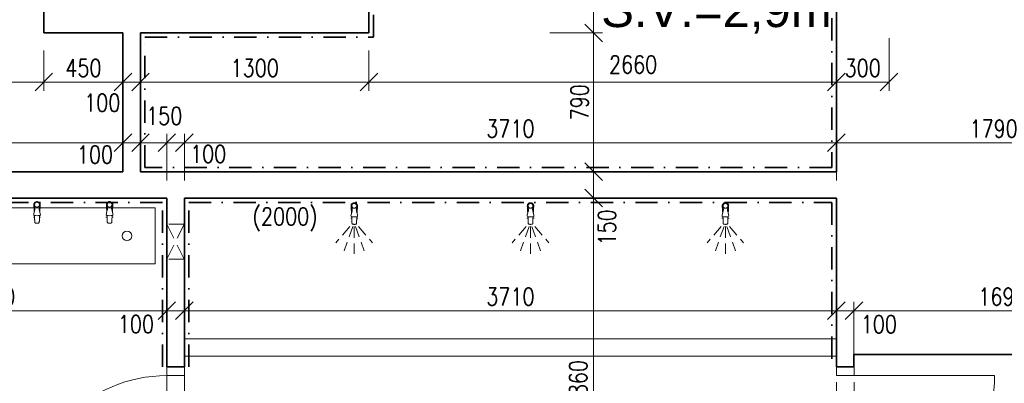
# Model space of a CAD drawing. Header units: millimetres. Extents: x -485339 to 350584, y -1189934 to 0.
# Tile 145 of 178: x 77108 to 82711, y -1095829 to -1093760. Entities that reach past the tile are written whole.
import ezdxf

# ---------------------------------------------------------------- set-up
doc = ezdxf.new("R2010")
doc.units = ezdxf.units.MM
doc.header["$LTSCALE"] = 10
for name, pattern in [('DASHDOT', [25.4, 12.7, -6.35, 0, -6.35]), ('DASHED', [19.05, 12.7, -6.35]), ('DĚLICÍ2', [15.875, 6.35, -3.175, 0, -3.175, 0, -3.175]), ('ČÁRKOVANÁ', [19.05, 12.7, -6.35])]:
    doc.linetypes.add(name, pattern=pattern)
doc.layers.get('Defpoints').update_dxf_attribs({"color": 201})
for name, color, linetype, lineweight in [('1VZT', 150, 'DASHED', 18), ('N_dveře', 10, 'Continuous', 18), ('N_ker.dlažba', 10, 'DASHDOT', 35), ('N_popis', 10, 'Continuous', 18), ('N_zařiz_předměty', 10, 'Continuous', 18), ('St__otvory_dveře', 40, 'Continuous', 18), ('St_ker_obklad', 250, 'DASHDOT', 35), ('St_kóty', 132, 'Continuous', 18), ('St_plocha_místnosti', 250, 'Continuous', 18), ('St_zařizovací předměty', 252, 'Continuous', 18), ('St_čáry_obrys', 5, 'Continuous', 35), ('St_čáry_plné', 250, 'Continuous', 18)]:
    doc.layers.add(name, color=color, linetype=linetype, lineweight=lineweight)
doc.styles.add('Andy', font='arial.ttf')
doc.styles.get("Standard").update_dxf_attribs({"font": 'simplex.shx', "width": 0.8})
doc.dimstyles.new('stavebníM50 vnitřní', dxfattribs={"dimtxt": 100, "dimasz": 100, "dimexe": 50, "dimexo": 100, "dimgap": 30, "dimtad": 1, "dimdec": 0, "dimtxsty": 'Standard', "dimblk": 'OBLIQUE', "dimcen": 2.5, "dimclrd": 256, "dimclre": 256, "dimclrt": 256, "dimadec": 0, "dimazin": 0, "dimtfac": 1, "dimtdec": 0, "dimtmove": 2, "dimatfit": 2, "dimldrblk": 'OBLIQUE', "dimfxl": 250, "dimfxlon": 1, "dimlwd": -1, "dimlwe": -1, "dimarcsym": 0})

# ---------------------------------------------------------------- blocks, each defined once
blk = doc.blocks.new('G$CB39AAC77')
at = {"layer": 'St_zařizovací předměty', "color": 0}
for p, q in [((-17.8, -17.9), (-17.7, -20.2)), ((-17.7, -20.2), (-17.6, -22.2)), ((-17.6, -22.2), (-17.5, -23.9)), ((-17.5, -23.9), (-17.5, -25.3)), ((-17.5, -25.3), (-17.4, -26.5)), ((-17.4, -26.5), (-17.4, -27.7)), ((-17.4, -27.7), (-17.3, -28.8)), ((-17.3, -28.8), (-17.2, -29.8)), ((-17.2, -29.8), (-17.2, -30.9)), ((-17.2, -30.9), (-17.1, -31.9)), ((-17.1, -31.9), (-17, -33.1)), ((-17, -33.1), (-16.9, -34.3)), ((-16.9, -34.3), (-16.8, -35.5)), ((-16.8, -35.5), (-16.7, -36.9)), ((-16.7, -36.9), (-16.6, -38.3)), ((-16.6, -38.3), (-16.5, -39.8)), ((-16.5, -39.8), (-16.4, -41.3)), ((-16.4, -11.6), (-16.4, -11.6)), ((-16.4, -41.3), (-16.3, -42.8)), ((-16.3, -42.8), (-16.2, -44.3)), ((-16.2, -44.3), (-16.1, -45.8)), ((-16.1, -45.8), (-16, -47.4)), ((-16, -47.4), (-15.9, -49.2)), ((-15.9, -49.2), (-15.8, -51)), ((-15.8, -51), (-15.6, -53.1)), ((-15.6, -53.1), (-15.5, -55.4)), ((-15.5, -55.4), (-15.3, -58)), ((-14.5, -19.9), (-13.8, -26.9)), ((-11.9, -46.6), (-14.2, -56.7)), ((-13.8, -26.9), (-12.5, -32.7)), ((-12.5, -32.7), (-11.6, -37.1)), ((-12.4, -6.1), (-12.4, -6.1)), ((-11.2, -41.3), (-11.9, -46.6)), ((-11.6, -37.1), (-11.2, -41.3)), ((-6.6, -2.5), (-6.6, -2.5)), ((0.5, -1.2), (0.5, -1.2)), ((7.5, -2.5), (7.5, -2.5)), ((12.5, -37.1), (12.2, -41.3)), ((12.2, -41.3), (12.9, -46.6)), ((13.5, -32.7), (12.5, -37.1)), ((12.9, -46.6), (15.1, -56.7)), ((13.4, -6.1), (13.4, -6.1)), ((14.7, -26.9), (13.5, -32.7)), ((15.5, -19.8), (14.7, -26.9)), ((16.4, -55.4), (16.3, -58)), ((16.6, -53.1), (16.4, -55.4)), ((16.7, -51), (16.6, -53.1)), ((16.9, -49.1), (16.7, -51)), ((17, -47.4), (16.9, -49.1)), ((17.1, -45.8), (17, -47.4)), ((17.2, -44.3), (17.1, -45.8)), ((17.3, -42.8), (17.2, -44.3)), ((17.3, -11.6), (17.3, -11.6)), ((17.4, -41.3), (17.3, -42.8)), ((17.5, -39.8), (17.4, -41.3)), ((17.6, -38.3), (17.5, -39.8)), ((17.7, -36.9), (17.6, -38.3)), ((17.8, -35.5), (17.7, -36.9)), ((17.9, -34.2), (17.8, -35.5)), ((18, -33), (17.9, -34.2)), ((18.1, -30.9), (18, -31.9)), ((18, -31.9), (18, -33)), ((18.2, -29.8), (18.1, -30.9)), ((18.3, -27.7), (18.2, -28.8)), ((18.2, -28.8), (18.2, -29.8)), ((18.4, -26.5), (18.3, -27.7)), ((18.5, -23.8), (18.4, -25.3)), ((18.4, -25.3), (18.4, -26.5)), ((18.6, -22.2), (18.5, -23.8)), ((18.7, -17.9), (18.6, -20.2)), ((18.6, -20.2), (18.6, -22.2)), ((-13.5, -89.8), (-20, -89.8)), ((-17.7, -69.8), (-18.6, -76.5)), ((-18.6, -76.5), (-17.6, -78.8)), ((-14.2, -56.7), (-17.7, -69.8)), ((-17.6, -78.8), (-16.1, -79.7)), ((-16.1, -79.7), (-12.1, -80.9)), ((-15.3, -58), (-15.1, -60.4)), ((-13.9, -80.5), (-13.7, -83.8)), ((-13.7, -83.8), (-13.6, -87.3)), ((-13.6, -87.3), (-13.4, -90.9)), ((-13.4, -90.9), (-13.3, -94.5)), ((-13.3, -94.5), (-13.2, -97.9)), ((-13.2, -97.9), (-13.1, -101.3)), ((-13.1, -101.3), (-13, -104.4)), ((-13, -104.4), (-12.9, -107.2)), ((-12.9, -107.2), (-12.9, -109.7)), ((-12.9, -109.7), (-12.8, -111.8)), ((-12.8, -111.8), (-12.7, -113.6)), ((-12.1, -80.9), (-8.4, -81.5)), ((-8.4, -81.5), (0.5, -82.2)), ((9.4, -81.5), (0.5, -82.2)), ((13.1, -80.9), (9.4, -81.5)), ((17.1, -79.7), (13.1, -80.9)), ((13.8, -111.8), (13.7, -113.6)), ((13.9, -109.7), (13.8, -111.8)), ((14, -104.4), (13.9, -107.2)), ((13.9, -107.2), (13.9, -109.7)), ((14.1, -101.2), (14, -104.4)), ((14.2, -97.9), (14.1, -101.2)), ((14.3, -94.5), (14.2, -97.9)), ((14.4, -90.9), (14.3, -94.5)), ((14.5, -87.3), (14.4, -90.9)), ((14.4, -89.8), (21, -89.8)), ((14.7, -83.8), (14.5, -87.3)), ((14.9, -80.5), (14.7, -83.8)), ((15.1, -56.7), (18.7, -69.8)), ((16.3, -58), (16.1, -60.4)), ((18.5, -78.8), (17.1, -79.7)), ((19.5, -76.5), (18.5, -78.8)), ((18.7, -69.8), (19.5, -76.5)), ((-12.7, -113.6), (-12.7, -115)), ((-12.7, -115), (-12.6, -116.2)), ((-12.6, -116.2), (-12.5, -117.2)), ((-12.5, -117.2), (-12.4, -118.1)), ((-12.4, -118.1), (-12.3, -118.8)), ((-12.3, -118.8), (-12.2, -119.5)), ((-12.2, -119.5), (-12, -120)), ((-12, -120), (-11.9, -120.5)), ((-11.9, -120.5), (-11.7, -121)), ((-11.7, -121), (-11.5, -121.4)), ((-11.5, -121.4), (-11.2, -121.8)), ((-11.2, -121.8), (-11, -122.1)), ((-11, -122.1), (-10.6, -122.4)), ((-10.6, -122.4), (-10.2, -122.7)), ((-10.2, -122.7), (-9.8, -123)), ((-9.8, -123), (-9.2, -123.2)), ((-9.2, -123.2), (-8.5, -123.5)), ((-8.5, -123.5), (-7.6, -123.7)), ((-7.6, -123.7), (-6.2, -123.8)), ((-6.2, -123.8), (-4.3, -123.9)), ((-4.3, -123.9), (-1.7, -124)), ((-1.7, -124), (0.5, -124)), ((2.7, -124), (0.5, -124)), ((5.3, -123.9), (2.7, -124)), ((7.2, -123.8), (5.3, -123.9)), ((8.5, -123.7), (7.2, -123.8)), ((9.5, -123.5), (8.5, -123.7)), ((10.2, -123.2), (9.5, -123.5)), ((10.8, -123), (10.2, -123.2)), ((11.2, -122.7), (10.8, -123)), ((11.6, -122.4), (11.2, -122.7)), ((11.9, -122.1), (11.6, -122.4)), ((12.2, -121.8), (11.9, -122.1)), ((12.5, -121.4), (12.2, -121.8)), ((12.7, -121), (12.5, -121.4)), ((12.9, -120.5), (12.7, -121)), ((13, -120), (12.9, -120.5)), ((13.2, -119.5), (13, -120)), ((13.3, -118.8), (13.2, -119.5)), ((13.4, -118.1), (13.3, -118.8)), ((13.5, -117.2), (13.4, -118.1)), ((13.6, -116.2), (13.5, -117.2)), ((13.7, -113.6), (13.6, -115)), ((13.6, -115), (13.6, -116.2))]:
    blk.add_line(p, q, dxfattribs=at)
for centre, major_axis, start_param, end_param in [((-2.4, -17.9), (-10.9, -10.9), -1.209553, -0.785152), ((-1, -18.6), (-11.9, 11.9), 6.239989, 6.644428), ((0.5, -19.2), (-10.6, 10.6), 3.881371, 7.115283), ((0.5, -19.2), (-9.75, -9.75), -0.785398, 5.497787), ((-0.1, -19.5), (-12.9, -12.9), 4.290124, 4.669192), ((0.5, -21.1), (-14, -14), 3.927237, 4.290124), ((0.5, -21.1), (-14, -14), 3.564351, 3.927237), ((1.1, -19.5), (-12.9, -12.9), 3.185282, 3.564351), ((2, -18.6), (-11.9, 11.9), 4.351639, 4.756078), ((3.3, -17.9), (-10.9, -10.9), 2.356441, 2.780842)]:
    blk.add_ellipse(centre, major_axis=major_axis, ratio=1, start_param=start_param, end_param=end_param, dxfattribs=at)
blk = doc.blocks.new('G$CDC16F9A8')
at = {"layer": 'St_zařizovací předměty', "color": 0}
for p, q in [((0, 0), (0, 0)), ((-18.2, -16.7), (-18.2, -19)), ((-18.2, -19), (-18.1, -21)), ((-14.6, -55.5), (-18.2, -68.6)), ((-18.1, -21), (-18, -22.6)), ((-18, -22.6), (-18, -24.1)), ((-18, -24.1), (-17.9, -25.3)), ((-17.9, -25.3), (-17.8, -26.5)), ((-17.8, -26.5), (-17.8, -27.6)), ((-17.8, -27.6), (-17.7, -28.6)), ((-17.7, -28.6), (-17.6, -29.7)), ((-17.6, -29.7), (-17.6, -30.7)), ((-17.6, -30.7), (-17.5, -31.8)), ((-17.5, -31.8), (-17.4, -33)), ((-17.4, -33), (-17.3, -34.3)), ((-17.3, -34.3), (-17.2, -35.7)), ((-17.2, -35.7), (-17.1, -37.1)), ((-17.1, -37.1), (-17, -38.5)), ((-17, -38.5), (-16.9, -40)), ((-16.9, -10.4), (-16.9, -10.4)), ((-16.9, -40), (-16.8, -41.5)), ((-16.8, -41.5), (-16.7, -43)), ((-16.7, -43), (-16.6, -44.6)), ((-16.6, -44.6), (-16.5, -46.2)), ((-16.5, -46.2), (-16.4, -47.9)), ((-16.4, -47.9), (-16.3, -49.8)), ((-16.3, -49.8), (-16.1, -51.9)), ((-16.1, -51.9), (-15.9, -54.2)), ((-15.9, -54.2), (-15.8, -56.8)), ((-15, -18.6), (-14.3, -25.7)), ((-12.4, -45.4), (-14.6, -55.5)), ((-14.3, -25.7), (-13, -31.5)), ((-13, -31.5), (-12, -35.9)), ((-12.9, -4.9), (-12.9, -4.9)), ((-11.7, -40.1), (-12.4, -45.4)), ((-12, -35.9), (-11.7, -40.1)), ((-7, -1.3), (-7, -1.3)), ((7, -1.3), (7, -1.3)), ((12.1, -35.9), (11.7, -40.1)), ((11.7, -40.1), (12.4, -45.4)), ((13, -31.5), (12.1, -35.9)), ((12.4, -45.4), (14.7, -55.5)), ((12.9, -4.9), (12.9, -4.9)), ((14.3, -25.7), (13, -31.5)), ((15, -18.6), (14.3, -25.7)), ((14.7, -55.5), (18.2, -68.6)), ((16, -54.2), (15.8, -56.8)), ((16.1, -51.9), (16, -54.2)), ((16.3, -49.8), (16.1, -51.9)), ((16.4, -47.9), (16.3, -49.8)), ((16.5, -46.2), (16.4, -47.9)), ((16.6, -44.6), (16.5, -46.2)), ((16.7, -43), (16.6, -44.6)), ((16.8, -41.5), (16.7, -43)), ((16.9, -40), (16.8, -41.5)), ((16.9, -10.4), (16.9, -10.4)), ((17, -38.5), (16.9, -40)), ((17.1, -37.1), (17, -38.5)), ((17.2, -35.7), (17.1, -37.1)), ((17.3, -34.3), (17.2, -35.7)), ((17.4, -33), (17.3, -34.3)), ((17.5, -31.8), (17.4, -33)), ((17.6, -30.7), (17.5, -31.8)), ((17.7, -28.6), (17.6, -29.6)), ((17.6, -29.6), (17.6, -30.7)), ((17.8, -27.5), (17.7, -28.6)), ((17.9, -25.3), (17.8, -26.5)), ((17.8, -26.5), (17.8, -27.5)), ((18, -24.1), (17.9, -25.3)), ((18.1, -21), (18, -22.6)), ((18, -22.6), (18, -24.1)), ((18.2, -19), (18.1, -21)), ((18.2, -16.7), (18.2, -19)), ((-13.9, -88.6), (-20.5, -88.6)), ((-18.2, -68.6), (-19, -75.2)), ((-19, -75.2), (-18, -77.5)), ((-18, -77.5), (-16.6, -78.5)), ((-16.6, -78.5), (-12.6, -79.7)), ((-15.8, -56.8), (-15.6, -59.2)), ((-14.4, -79.3), (-14.2, -82.5)), ((-14.2, -82.5), (-14, -86.1)), ((-14, -86.1), (-13.9, -89.7)), ((-13.9, -89.7), (-13.8, -93.2)), ((-13.8, -93.2), (-13.7, -96.7)), ((-13.7, -96.7), (-13.6, -100)), ((-13.6, -100), (-13.5, -103.1)), ((-13.5, -103.1), (-13.4, -106)), ((-13.4, -106), (-13.3, -108.5)), ((-13.3, -108.5), (-13.3, -110.6)), ((-13.3, -110.6), (-13.2, -112.4)), ((-12.6, -79.7), (-8.9, -80.3)), ((-8.9, -80.3), (0, -81)), ((8.9, -80.3), (0, -81)), ((12.6, -79.7), (8.9, -80.3)), ((16.6, -78.5), (12.6, -79.7)), ((13.4, -108.5), (13.3, -110.6)), ((13.3, -110.6), (13.3, -112.3)), ((13.5, -106), (13.4, -108.5)), ((13.6, -100), (13.5, -103.1)), ((13.5, -103.1), (13.5, -106)), ((13.7, -96.7), (13.6, -100)), ((13.8, -93.2), (13.7, -96.7)), ((13.9, -89.7), (13.8, -93.2)), ((14.1, -86.1), (13.9, -89.7)), ((14, -88.6), (20.5, -88.6)), ((14.2, -82.5), (14.1, -86.1)), ((14.4, -79.3), (14.2, -82.5)), ((15.8, -56.8), (15.6, -59.2)), ((18.1, -77.5), (16.6, -78.5)), ((19.1, -75.2), (18.1, -77.5)), ((18.2, -68.6), (19.1, -75.2)), ((-13.2, -112.4), (-13.1, -113.8)), ((-13.1, -113.8), (-13, -115)), ((-13, -115), (-13, -116)), ((-13, -116), (-12.9, -116.9)), ((-12.9, -116.9), (-12.8, -117.6)), ((-12.8, -117.6), (-12.6, -118.2)), ((-12.6, -118.2), (-12.5, -118.8)), ((-12.5, -118.8), (-12.3, -119.3)), ((-12.3, -119.3), (-12.2, -119.8)), ((-12.2, -119.8), (-11.9, -120.2)), ((-11.9, -120.2), (-11.7, -120.5)), ((-11.7, -120.5), (-11.4, -120.9)), ((-11.4, -120.9), (-11.1, -121.2)), ((-11.1, -121.2), (-10.7, -121.5)), ((-10.7, -121.5), (-10.2, -121.8)), ((-10.2, -121.8), (-9.7, -122)), ((-9.7, -122), (-9, -122.2)), ((-9, -122.2), (-8, -122.4)), ((-8, -122.4), (-6.7, -122.6)), ((-6.7, -122.6), (-4.8, -122.7)), ((-4.8, -122.7), (-2.2, -122.8)), ((-2.2, -122.8), (0, -122.8)), ((2.3, -122.8), (0, -122.8)), ((4.8, -122.7), (2.3, -122.8)), ((6.7, -122.6), (4.8, -122.7)), ((8.1, -122.4), (6.7, -122.6)), ((9, -122.2), (8.1, -122.4)), ((9.7, -122), (9, -122.2)), ((10.3, -121.8), (9.7, -122)), ((10.7, -121.5), (10.3, -121.8)), ((11.1, -121.2), (10.7, -121.5)), ((11.5, -120.9), (11.1, -121.2)), ((11.8, -120.5), (11.5, -120.9)), ((12, -120.2), (11.8, -120.5)), ((12.2, -119.7), (12, -120.2)), ((12.4, -119.3), (12.2, -119.7)), ((12.5, -118.8), (12.4, -119.3)), ((12.7, -118.2), (12.5, -118.8)), ((12.8, -117.6), (12.7, -118.2)), ((12.9, -116.8), (12.8, -117.6)), ((13, -116), (12.9, -116.8)), ((13.1, -115), (13, -116)), ((13.2, -113.8), (13.1, -115)), ((13.3, -112.3), (13.2, -113.8))]:
    blk.add_line(p, q, dxfattribs=at)
at = {"layer": 'St_zařizovací předměty', "color": 0, "linetype": 'ČÁRKOVANÁ', "ltscale": 0.5}
for points in [[(-24.5, -135.8), (-104.1, -227.5)], [(-8.1, -134.9), (-57.4, -273.4)], [(-0.3, -135.8), (-0.3, -290.7)], [(7.5, -134.9), (56.8, -273.4)], [(23.9, -135.8), (103.5, -227.5)]]:
    blk.add_lwpolyline(points, dxfattribs=at)
at = {"layer": 'St_zařizovací předměty', "color": 0}
for centre, major_axis, start_param, end_param in [((0, -19.9), (-14, -14), 3.927237, 4.290124), ((0, -19.9), (-14, -14), 3.564351, 3.927237), ((-2.9, -16.7), (-10.9, -10.9), -1.209553, -0.785152), ((-1.5, -17.3), (-11.9, 11.9), 6.239989, 6.644428), ((0, -17.9), (-10.6, 10.6), 3.881371, 7.115283), ((0, -17.9), (-9.75, -9.75), -0.785398, 5.497787), ((-0.6, -18.3), (-12.9, -12.9), 4.290124, 4.669192), ((0.6, -18.3), (-12.9, -12.9), 3.185282, 3.564351), ((1.5, -17.3), (-11.9, 11.9), 4.351639, 4.756078), ((2.9, -16.7), (-10.9, -10.9), 2.356441, 2.780842)]:
    blk.add_ellipse(centre, major_axis=major_axis, ratio=1, start_param=start_param, end_param=end_param, dxfattribs=at)
blk = doc.blocks.new('G$CC1796412')
at = {"layer": 'St__otvory_dveře', "color": 0, "ltscale": 2}
blk.add_lwpolyline([(850, 0.8), (850, 800.8)], dxfattribs=at)
at = {"layer": 'St__otvory_dveře', "ltscale": 2}
for points in [[(50, 0), (0, 0), (0, -100), (50, -100)], [(900, 0.8), (850, 0.8), (850, -99.2), (900, -99.2)]]:
    blk.add_lwpolyline(points, close=True, dxfattribs=at)
at = {"layer": 'St__otvory_dveře', "linetype": 'DĚLICÍ2', "ltscale": 2}
for points in [[(50, 0), (850, 0.8)], [(50, -100), (850, -99.2)]]:
    blk.add_lwpolyline(points, dxfattribs=at)
at = {"layer": 'St__otvory_dveře', "color": 0, "ltscale": 2}
blk.add_arc((850, 0.8), 800, 90, 180, dxfattribs=at)
blk = doc.blocks.new('_OBLIQUE')
at = {"color": 0, "linetype": 'ByBlock'}
blk.add_line((-0.5, -0.5), (0.5, 0.5), dxfattribs=at)
blk = doc.blocks.new('*D6048')
at = {"layer": 'Defpoints', "color": 0}
for p in [(92745.3, -1090603.1), (82055.3, -1093285.5), (92745.3, -1094586.3)]:
    blk.add_point(p, dxfattribs=at)
at = {"layer": 'St_kóty'}
for p, q in [((82055.3, -1090853.1), (82055.3, -1090553.1)), ((92745.3, -1090853.1), (92745.3, -1090553.1)), ((82055.3, -1090603.1), (92745.3, -1090603.1))]:
    blk.add_line(p, q, dxfattribs=at)
at = {"layer": 'St_kóty', "linetype": 'ByBlock', "xscale": 100, "yscale": 100, "zscale": 100, "rotation": 180}
blk.add_blockref('_OBLIQUE', (82055.3, -1090603.1), dxfattribs=at)
at = {"layer": 'St_kóty', "linetype": 'ByBlock', "xscale": 100, "yscale": 100, "zscale": 100}
blk.add_blockref('_OBLIQUE', (92745.3, -1090603.1), dxfattribs=at)
at = {"layer": 'St_kóty', "insert": (87400.3, -1090523.1), "char_height": 100, "attachment_point": 5}
blk.add_mtext('10690', dxfattribs=at)
blk = doc.blocks.new('*D6102')
at = {"layer": 'Defpoints', "color": 0}
for p in [(77695.3, -1094460.2), (77695.3, -1094625.4), (75945.3, -1094775.4)]:
    blk.add_point(p, dxfattribs=at)
at = {"layer": 'St_kóty'}
for p, q in [((75945.3, -1094675.4), (75945.3, -1094410.2)), ((77695.3, -1094525.4), (77695.3, -1094410.2)), ((75945.3, -1094460.2), (77695.3, -1094460.2))]:
    blk.add_line(p, q, dxfattribs=at)
at = {"layer": 'St_kóty', "linetype": 'ByBlock', "xscale": 100, "yscale": 100, "zscale": 100, "rotation": 180}
blk.add_blockref('_OBLIQUE', (75945.3, -1094460.2), dxfattribs=at)
at = {"layer": 'St_kóty', "linetype": 'ByBlock', "xscale": 100, "yscale": 100, "zscale": 100}
blk.add_blockref('_OBLIQUE', (77695.3, -1094460.2), dxfattribs=at)
at = {"layer": 'St_kóty', "insert": (76820.3, -1094380.2), "char_height": 100, "attachment_point": 5}
blk.add_mtext('1750', dxfattribs=at)
blk = doc.blocks.new('*D6103')
at = {"layer": 'Defpoints', "color": 0}
for p in [(77795.3, -1094460.2), (77695.3, -1094625.4), (77795.3, -1094625.4)]:
    blk.add_point(p, dxfattribs=at)
at = {"layer": 'St_kóty'}
for p, q in [((77695.3, -1094525.4), (77695.3, -1094410.2)), ((77795.3, -1094525.4), (77795.3, -1094410.2)), ((77695.3, -1094460.2), (77795.3, -1094460.2))]:
    blk.add_line(p, q, dxfattribs=at)
at = {"layer": 'St_kóty', "linetype": 'ByBlock', "xscale": 100, "yscale": 100, "zscale": 100, "rotation": 180}
blk.add_blockref('_OBLIQUE', (77695.3, -1094460.2), dxfattribs=at)
at = {"layer": 'St_kóty', "linetype": 'ByBlock', "xscale": 100, "yscale": 100, "zscale": 100}
blk.add_blockref('_OBLIQUE', (77795.3, -1094460.2), dxfattribs=at)
at = {"layer": 'St_kóty', "insert": (77536.2, -1094527.8), "char_height": 100, "attachment_point": 5}
blk.add_mtext('100', dxfattribs=at)
blk = doc.blocks.new('*D6104')
at = {"layer": 'Defpoints', "color": 0}
for p in [(77945.3, -1094460.2), (77795.3, -1094625.4), (77945.3, -1094775.4)]:
    blk.add_point(p, dxfattribs=at)
at = {"layer": 'St_kóty'}
for p, q in [((77795.3, -1094525.4), (77795.3, -1094410.2)), ((77945.3, -1094675.4), (77945.3, -1094410.2)), ((77795.3, -1094460.2), (77945.3, -1094460.2))]:
    blk.add_line(p, q, dxfattribs=at)
at = {"layer": 'St_kóty', "linetype": 'ByBlock', "xscale": 100, "yscale": 100, "zscale": 100, "rotation": 180}
blk.add_blockref('_OBLIQUE', (77795.3, -1094460.2), dxfattribs=at)
at = {"layer": 'St_kóty', "linetype": 'ByBlock', "xscale": 100, "yscale": 100, "zscale": 100}
blk.add_blockref('_OBLIQUE', (77945.3, -1094460.2), dxfattribs=at)
at = {"layer": 'St_kóty', "insert": (77930.4, -1094307.9), "char_height": 100, "attachment_point": 5}
blk.add_mtext('150', dxfattribs=at)
blk = doc.blocks.new('*D6105')
at = {"layer": 'Defpoints', "color": 0}
for p in [(78045.3, -1094460.2), (77945.3, -1094775.4), (78045.3, -1094775.4)]:
    blk.add_point(p, dxfattribs=at)
at = {"layer": 'St_kóty'}
for p, q in [((77945.3, -1094675.4), (77945.3, -1094410.2)), ((78045.3, -1094675.4), (78045.3, -1094410.2)), ((77945.3, -1094460.2), (78045.3, -1094460.2))]:
    blk.add_line(p, q, dxfattribs=at)
at = {"layer": 'St_kóty', "linetype": 'ByBlock', "xscale": 100, "yscale": 100, "zscale": 100, "rotation": 180}
blk.add_blockref('_OBLIQUE', (77945.3, -1094460.2), dxfattribs=at)
at = {"layer": 'St_kóty', "linetype": 'ByBlock', "xscale": 100, "yscale": 100, "zscale": 100}
blk.add_blockref('_OBLIQUE', (78045.3, -1094460.2), dxfattribs=at)
at = {"layer": 'St_kóty', "insert": (78180.3, -1094524.2), "char_height": 100, "attachment_point": 5}
blk.add_mtext('100', dxfattribs=at)
blk = doc.blocks.new('*D6106')
at = {"layer": 'Defpoints', "color": 0}
for p in [(81755.3, -1094460.2), (78045.3, -1094775.4), (81755.3, -1094775.4)]:
    blk.add_point(p, dxfattribs=at)
at = {"layer": 'St_kóty'}
for p, q in [((78045.3, -1094675.4), (78045.3, -1094410.2)), ((81755.3, -1094675.4), (81755.3, -1094410.2)), ((78045.3, -1094460.2), (81755.3, -1094460.2))]:
    blk.add_line(p, q, dxfattribs=at)
at = {"layer": 'St_kóty', "linetype": 'ByBlock', "xscale": 100, "yscale": 100, "zscale": 100, "rotation": 180}
blk.add_blockref('_OBLIQUE', (78045.3, -1094460.2), dxfattribs=at)
at = {"layer": 'St_kóty', "linetype": 'ByBlock', "xscale": 100, "yscale": 100, "zscale": 100}
blk.add_blockref('_OBLIQUE', (81755.3, -1094460.2), dxfattribs=at)
at = {"layer": 'St_kóty', "insert": (79900.3, -1094380.2), "char_height": 100, "attachment_point": 5}
blk.add_mtext('3710', dxfattribs=at)
blk = doc.blocks.new('*D6107')
at = {"layer": 'Defpoints', "color": 0}
for p in [(83545.3, -1094035.4), (83545.3, -1094460.2), (81755.3, -1094775.4)]:
    blk.add_point(p, dxfattribs=at)
at = {"layer": 'St_kóty'}
for p, q in [((83545.3, -1094210.2), (83545.3, -1094510.2)), ((81755.3, -1094675.4), (81755.3, -1094410.2)), ((81755.3, -1094460.2), (83545.3, -1094460.2))]:
    blk.add_line(p, q, dxfattribs=at)
at = {"layer": 'St_kóty', "linetype": 'ByBlock', "xscale": 100, "yscale": 100, "zscale": 100, "rotation": 180}
blk.add_blockref('_OBLIQUE', (81755.3, -1094460.2), dxfattribs=at)
at = {"layer": 'St_kóty', "linetype": 'ByBlock', "xscale": 100, "yscale": 100, "zscale": 100}
blk.add_blockref('_OBLIQUE', (83545.3, -1094460.2), dxfattribs=at)
at = {"layer": 'St_kóty', "insert": (82650.3, -1094380.2), "char_height": 100, "attachment_point": 5}
blk.add_mtext('1790', dxfattribs=at)
blk = doc.blocks.new('*D6108')
at = {"layer": 'Defpoints', "color": 0}
for p in [(77945.3, -1095416.3), (75945.3, -1095565.4), (77945.3, -1095565.4)]:
    blk.add_point(p, dxfattribs=at)
at = {"layer": 'St_kóty'}
for p, q in [((75945.3, -1095465.4), (75945.3, -1095366.3)), ((77945.3, -1095465.4), (77945.3, -1095366.3)), ((75945.3, -1095416.3), (77945.3, -1095416.3))]:
    blk.add_line(p, q, dxfattribs=at)
at = {"layer": 'St_kóty', "linetype": 'ByBlock', "xscale": 100, "yscale": 100, "zscale": 100, "rotation": 180}
blk.add_blockref('_OBLIQUE', (75945.3, -1095416.3), dxfattribs=at)
at = {"layer": 'St_kóty', "linetype": 'ByBlock', "xscale": 100, "yscale": 100, "zscale": 100}
blk.add_blockref('_OBLIQUE', (77945.3, -1095416.3), dxfattribs=at)
at = {"layer": 'St_kóty', "insert": (76945.3, -1095336.3), "char_height": 100, "attachment_point": 5}
blk.add_mtext('2000', dxfattribs=at)
blk = doc.blocks.new('*D6109')
at = {"layer": 'Defpoints', "color": 0}
for p in [(78045.3, -1094775.4), (78045.3, -1095416.3), (77945.3, -1095565.4)]:
    blk.add_point(p, dxfattribs=at)
at = {"layer": 'St_kóty'}
for p, q in [((78045.3, -1095166.3), (78045.3, -1095466.3)), ((77945.3, -1095465.4), (77945.3, -1095366.3)), ((77945.3, -1095416.3), (78045.3, -1095416.3))]:
    blk.add_line(p, q, dxfattribs=at)
at = {"layer": 'St_kóty', "linetype": 'ByBlock', "xscale": 100, "yscale": 100, "zscale": 100, "rotation": 180}
blk.add_blockref('_OBLIQUE', (77945.3, -1095416.3), dxfattribs=at)
at = {"layer": 'St_kóty', "linetype": 'ByBlock', "xscale": 100, "yscale": 100, "zscale": 100}
blk.add_blockref('_OBLIQUE', (78045.3, -1095416.3), dxfattribs=at)
at = {"layer": 'St_kóty', "insert": (77769.1, -1095492.2), "char_height": 100, "attachment_point": 5}
blk.add_mtext('100', dxfattribs=at)
blk = doc.blocks.new('*D6110')
at = {"layer": 'Defpoints', "color": 0}
for p in [(78045.3, -1094775.4), (81755.3, -1094775.4), (81755.3, -1095416.3)]:
    blk.add_point(p, dxfattribs=at)
at = {"layer": 'St_kóty'}
for p, q in [((78045.3, -1095166.3), (78045.3, -1095466.3)), ((81755.3, -1095166.3), (81755.3, -1095466.3)), ((78045.3, -1095416.3), (81755.3, -1095416.3))]:
    blk.add_line(p, q, dxfattribs=at)
at = {"layer": 'St_kóty', "linetype": 'ByBlock', "xscale": 100, "yscale": 100, "zscale": 100, "rotation": 180}
blk.add_blockref('_OBLIQUE', (78045.3, -1095416.3), dxfattribs=at)
at = {"layer": 'St_kóty', "linetype": 'ByBlock', "xscale": 100, "yscale": 100, "zscale": 100}
blk.add_blockref('_OBLIQUE', (81755.3, -1095416.3), dxfattribs=at)
at = {"layer": 'St_kóty', "insert": (79900.3, -1095336.3), "char_height": 100, "attachment_point": 5}
blk.add_mtext('3710', dxfattribs=at)
blk = doc.blocks.new('*D6111')
at = {"layer": 'Defpoints', "color": 0}
for p in [(74545.3, -1092735.4), (77245.3, -1093835.4), (77245.3, -1094115.3)]:
    blk.add_point(p, dxfattribs=at)
at = {"layer": 'St_kóty'}
for p, q in [((74545.3, -1093865.3), (74545.3, -1094165.3)), ((77245.3, -1093935.4), (77245.3, -1094165.3)), ((74545.3, -1094115.3), (77245.3, -1094115.3))]:
    blk.add_line(p, q, dxfattribs=at)
at = {"layer": 'St_kóty', "linetype": 'ByBlock', "xscale": 100, "yscale": 100, "zscale": 100, "rotation": 180}
blk.add_blockref('_OBLIQUE', (74545.3, -1094115.3), dxfattribs=at)
at = {"layer": 'St_kóty', "linetype": 'ByBlock', "xscale": 100, "yscale": 100, "zscale": 100}
blk.add_blockref('_OBLIQUE', (77245.3, -1094115.3), dxfattribs=at)
at = {"layer": 'St_kóty', "insert": (75895.3, -1094035.3), "char_height": 100, "attachment_point": 5}
blk.add_mtext('2700', dxfattribs=at)
blk = doc.blocks.new('*D6112')
at = {"layer": 'Defpoints', "color": 0}
for p in [(77245.3, -1093835.4), (77695.3, -1093835.4), (77695.3, -1094115.3)]:
    blk.add_point(p, dxfattribs=at)
at = {"layer": 'St_kóty'}
for p, q in [((77245.3, -1093935.4), (77245.3, -1094165.3)), ((77695.3, -1093935.4), (77695.3, -1094165.3)), ((77245.3, -1094115.3), (77695.3, -1094115.3))]:
    blk.add_line(p, q, dxfattribs=at)
at = {"layer": 'St_kóty', "linetype": 'ByBlock', "xscale": 100, "yscale": 100, "zscale": 100, "rotation": 180}
blk.add_blockref('_OBLIQUE', (77245.3, -1094115.3), dxfattribs=at)
at = {"layer": 'St_kóty', "linetype": 'ByBlock', "xscale": 100, "yscale": 100, "zscale": 100}
blk.add_blockref('_OBLIQUE', (77695.3, -1094115.3), dxfattribs=at)
at = {"layer": 'St_kóty', "insert": (77470.3, -1094035.3), "char_height": 100, "attachment_point": 5}
blk.add_mtext('450', dxfattribs=at)
blk = doc.blocks.new('*D6113')
at = {"layer": 'Defpoints', "color": 0}
for p in [(77695.3, -1093835.4), (77795.3, -1093835.4), (77795.3, -1094115.3)]:
    blk.add_point(p, dxfattribs=at)
at = {"layer": 'St_kóty'}
for p, q in [((77695.3, -1093935.4), (77695.3, -1094165.3)), ((77795.3, -1093935.4), (77795.3, -1094165.3)), ((77695.3, -1094115.3), (77795.3, -1094115.3))]:
    blk.add_line(p, q, dxfattribs=at)
at = {"layer": 'St_kóty', "linetype": 'ByBlock', "xscale": 100, "yscale": 100, "zscale": 100, "rotation": 180}
blk.add_blockref('_OBLIQUE', (77695.3, -1094115.3), dxfattribs=at)
at = {"layer": 'St_kóty', "linetype": 'ByBlock', "xscale": 100, "yscale": 100, "zscale": 100}
blk.add_blockref('_OBLIQUE', (77795.3, -1094115.3), dxfattribs=at)
at = {"layer": 'St_kóty', "insert": (77577.5, -1094232.9), "char_height": 100, "attachment_point": 5}
blk.add_mtext('100', dxfattribs=at)
blk = doc.blocks.new('*D6114')
at = {"layer": 'Defpoints', "color": 0}
for p in [(77795.3, -1093835.4), (79095.3, -1093835.4), (79095.3, -1094115.3)]:
    blk.add_point(p, dxfattribs=at)
at = {"layer": 'St_kóty'}
for p, q in [((77795.3, -1093935.4), (77795.3, -1094165.3)), ((79095.3, -1093935.4), (79095.3, -1094165.3)), ((77795.3, -1094115.3), (79095.3, -1094115.3))]:
    blk.add_line(p, q, dxfattribs=at)
at = {"layer": 'St_kóty', "linetype": 'ByBlock', "xscale": 100, "yscale": 100, "zscale": 100, "rotation": 180}
blk.add_blockref('_OBLIQUE', (77795.3, -1094115.3), dxfattribs=at)
at = {"layer": 'St_kóty', "linetype": 'ByBlock', "xscale": 100, "yscale": 100, "zscale": 100}
blk.add_blockref('_OBLIQUE', (79095.3, -1094115.3), dxfattribs=at)
at = {"layer": 'St_kóty', "insert": (78445.3, -1094035.3), "char_height": 100, "attachment_point": 5}
blk.add_mtext('1300', dxfattribs=at)
blk = doc.blocks.new('*D6115')
at = {"layer": 'Defpoints', "color": 0}
for p in [(81755.3, -1092735.4), (79095.3, -1093835.4), (81755.3, -1094115.3)]:
    blk.add_point(p, dxfattribs=at)
at = {"layer": 'St_kóty'}
for p, q in [((81755.3, -1093865.3), (81755.3, -1094165.3)), ((79095.3, -1093935.4), (79095.3, -1094165.3)), ((79095.3, -1094115.3), (81755.3, -1094115.3))]:
    blk.add_line(p, q, dxfattribs=at)
at = {"layer": 'St_kóty', "linetype": 'ByBlock', "xscale": 100, "yscale": 100, "zscale": 100, "rotation": 180}
blk.add_blockref('_OBLIQUE', (79095.3, -1094115.3), dxfattribs=at)
at = {"layer": 'St_kóty', "linetype": 'ByBlock', "xscale": 100, "yscale": 100, "zscale": 100}
blk.add_blockref('_OBLIQUE', (81755.3, -1094115.3), dxfattribs=at)
at = {"layer": 'St_kóty', "insert": (80598.6, -1094015.6), "char_height": 100, "attachment_point": 5}
blk.add_mtext('2660', dxfattribs=at)
blk = doc.blocks.new('*D6116')
at = {"layer": 'Defpoints', "color": 0}
for p in [(82055.3, -1092435.4), (81755.3, -1092735.4), (82055.3, -1094115.3)]:
    blk.add_point(p, dxfattribs=at)
at = {"layer": 'St_kóty'}
for p, q in [((81755.3, -1093865.3), (81755.3, -1094165.3)), ((82055.3, -1093865.3), (82055.3, -1094165.3)), ((81755.3, -1094115.3), (82055.3, -1094115.3))]:
    blk.add_line(p, q, dxfattribs=at)
at = {"layer": 'St_kóty', "linetype": 'ByBlock', "xscale": 100, "yscale": 100, "zscale": 100, "rotation": 180}
blk.add_blockref('_OBLIQUE', (81755.3, -1094115.3), dxfattribs=at)
at = {"layer": 'St_kóty', "linetype": 'ByBlock', "xscale": 100, "yscale": 100, "zscale": 100}
blk.add_blockref('_OBLIQUE', (82055.3, -1094115.3), dxfattribs=at)
at = {"layer": 'St_kóty', "insert": (81905.3, -1094035.3), "char_height": 100, "attachment_point": 5}
blk.add_mtext('300', dxfattribs=at)
blk = doc.blocks.new('*D6119')
at = {"layer": 'Defpoints', "color": 0}
for p in [(79800.2, -1093175.6), (79095.3, -1093835.4), (80374.1, -1093835.4)]:
    blk.add_point(p, dxfattribs=at)
at = {"layer": 'St_kóty'}
for p, q in [((80124.1, -1093175.6), (80424.1, -1093175.6)), ((80374.1, -1093175.6), (80374.1, -1093835.4)), ((80124.1, -1093835.4), (80424.1, -1093835.4))]:
    blk.add_line(p, q, dxfattribs=at)
at = {"layer": 'St_kóty', "linetype": 'ByBlock', "xscale": 100, "yscale": 100, "zscale": 100}
for p, rotation in [((80374.1, -1093175.6), 90), ((80374.1, -1093835.4), 270)]:
    blk.add_blockref('_OBLIQUE', p, dxfattribs=dict(at, rotation=rotation))
at = {"layer": 'St_kóty', "insert": (80294.1, -1093505.5), "char_height": 100, "attachment_point": 5, "rotation": 90}
blk.add_mtext('660', dxfattribs=at)
blk = doc.blocks.new('*D6120')
at = {"layer": 'Defpoints', "color": 0}
for p in [(79095.3, -1093835.4), (77795.3, -1094625.4), (80374.1, -1094625.4)]:
    blk.add_point(p, dxfattribs=at)
at = {"layer": 'St_kóty'}
for p, q in [((80124.1, -1093835.4), (80424.1, -1093835.4)), ((80374.1, -1093835.4), (80374.1, -1094625.4)), ((80124.1, -1094625.4), (80424.1, -1094625.4))]:
    blk.add_line(p, q, dxfattribs=at)
at = {"layer": 'St_kóty', "linetype": 'ByBlock', "xscale": 100, "yscale": 100, "zscale": 100}
for p, rotation in [((80374.1, -1093835.4), 90), ((80374.1, -1094625.4), 270)]:
    blk.add_blockref('_OBLIQUE', p, dxfattribs=dict(at, rotation=rotation))
at = {"layer": 'St_kóty', "insert": (80294.1, -1094230.4), "char_height": 100, "attachment_point": 5, "rotation": 90}
blk.add_mtext('790', dxfattribs=at)
blk = doc.blocks.new('*D6121')
at = {"layer": 'Defpoints', "color": 0}
for p in [(77795.3, -1094625.4), (78045.3, -1094775.4), (80374.1, -1094775.4)]:
    blk.add_point(p, dxfattribs=at)
at = {"layer": 'St_kóty'}
for p, q in [((80124.1, -1094625.4), (80424.1, -1094625.4)), ((80374.1, -1094625.4), (80374.1, -1094775.4)), ((80124.1, -1094775.4), (80424.1, -1094775.4))]:
    blk.add_line(p, q, dxfattribs=at)
at = {"layer": 'St_kóty', "linetype": 'ByBlock', "xscale": 100, "yscale": 100, "zscale": 100}
for p, rotation in [((80374.1, -1094625.4), 90), ((80374.1, -1094775.4), 270)]:
    blk.add_blockref('_OBLIQUE', p, dxfattribs=dict(at, rotation=rotation))
at = {"layer": 'St_kóty', "insert": (80449.9, -1094942), "char_height": 100, "attachment_point": 5, "rotation": 90}
blk.add_mtext('150', dxfattribs=at)
blk = doc.blocks.new('*D6122')
at = {"layer": 'Defpoints', "color": 0}
for p in [(78045.3, -1094775.4), (78044.4, -1096635.4), (80374.1, -1096635.4)]:
    blk.add_point(p, dxfattribs=at)
at = {"layer": 'St_kóty'}
for p, q in [((80124.1, -1094775.4), (80424.1, -1094775.4)), ((80374.1, -1094775.4), (80374.1, -1096635.4)), ((80124.1, -1096635.4), (80424.1, -1096635.4))]:
    blk.add_line(p, q, dxfattribs=at)
at = {"layer": 'St_kóty', "linetype": 'ByBlock', "xscale": 100, "yscale": 100, "zscale": 100}
for p, rotation in [((80374.1, -1094775.4), 90), ((80374.1, -1096635.4), 270)]:
    blk.add_blockref('_OBLIQUE', p, dxfattribs=dict(at, rotation=rotation))
at = {"layer": 'St_kóty', "insert": (80286.3, -1095833.7), "char_height": 100, "attachment_point": 5, "rotation": 90}
blk.add_mtext('1860', dxfattribs=at)
blk = doc.blocks.new('*D6133')
at = {"layer": 'Defpoints', "color": 0}
for p in [(81855.3, -1095416.3), (81755.3, -1096635.4), (81855.3, -1096635.4)]:
    blk.add_point(p, dxfattribs=at)
at = {"layer": 'St_kóty'}
for p, q in [((81755.3, -1095666.3), (81755.3, -1095366.3)), ((81855.3, -1095666.3), (81855.3, -1095366.3)), ((81755.3, -1095416.3), (81855.3, -1095416.3))]:
    blk.add_line(p, q, dxfattribs=at)
at = {"layer": 'St_kóty', "linetype": 'ByBlock', "xscale": 100, "yscale": 100, "zscale": 100, "rotation": 180}
blk.add_blockref('_OBLIQUE', (81755.3, -1095416.3), dxfattribs=at)
at = {"layer": 'St_kóty', "linetype": 'ByBlock', "xscale": 100, "yscale": 100, "zscale": 100}
blk.add_blockref('_OBLIQUE', (81855.3, -1095416.3), dxfattribs=at)
at = {"layer": 'St_kóty', "insert": (81997.3, -1095492.9), "char_height": 100, "attachment_point": 5}
blk.add_mtext('100', dxfattribs=at)
blk = doc.blocks.new('*D6134')
at = {"layer": 'Defpoints', "color": 0}
for p in [(83545.3, -1095416.3), (83545.3, -1095665.4), (81855.3, -1096635.4)]:
    blk.add_point(p, dxfattribs=at)
at = {"layer": 'St_kóty'}
for p, q in [((81855.3, -1095666.3), (81855.3, -1095366.3)), ((83545.3, -1095565.4), (83545.3, -1095366.3)), ((81855.3, -1095416.3), (83545.3, -1095416.3))]:
    blk.add_line(p, q, dxfattribs=at)
at = {"layer": 'St_kóty', "linetype": 'ByBlock', "xscale": 100, "yscale": 100, "zscale": 100, "rotation": 180}
blk.add_blockref('_OBLIQUE', (81855.3, -1095416.3), dxfattribs=at)
at = {"layer": 'St_kóty', "linetype": 'ByBlock', "xscale": 100, "yscale": 100, "zscale": 100}
blk.add_blockref('_OBLIQUE', (83545.3, -1095416.3), dxfattribs=at)
at = {"layer": 'St_kóty', "insert": (82700.3, -1095336.3), "char_height": 100, "attachment_point": 5}
blk.add_mtext('1690', dxfattribs=at)

msp = doc.modelspace()

# ---------------------------------------------------------------- linework, layer by layer
at = {"layer": '1VZT', "ltscale": 0.7}
msp.add_lwpolyline([(77945.1, -1095123.4), (78045.3, -1094923.5), (77945.3, -1094923.4), (78045.1, -1095123.4)], close=True, dxfattribs=at)
at = {"layer": 'N_ker.dlažba'}
for points in [[(77920.3, -1095735.4), (77920.3, -1094800.4), (75970.3, -1094800.4), (75970.3, -1094865.4)], [(78070.3, -1095735.4), (78070.3, -1094800.4), (81730.3, -1094800.4), (81730.3, -1095735.4)]]:
    msp.add_lwpolyline(points, dxfattribs=at)
at = {"layer": 'St_ker_obklad'}
msp.add_lwpolyline([(81730.3, -1092735.4), (81730.3, -1094600.4), (77820.3, -1094600.4), (77820.3, -1093860.4), (79120.3, -1093860.4), (79120.3, -1093525.4)], dxfattribs=at)
at = {"layer": 'St_zařizovací předměty'}
msp.add_lwpolyline([(77878.2, -1094831.1), (76910.6, -1094831.1), (76910.6, -1095150.1), (77878.2, -1095150.1)], close=True, dxfattribs=at)
msp.add_ellipse((77718.3, -1094990.6), major_axis=(-19.1, 19.1), ratio=1, start_param=0.785398, end_param=7.068583, dxfattribs=at)
at = {"layer": 'St_čáry_obrys', "ltscale": 2}
for points in [[(77245.3, -1093835.4), (77245.3, -1092735.4)], [(81755.3, -1094625.4), (81755.3, -1092735.4)], [(79095.3, -1093835.4), (79095.3, -1093525.4)], [(77695.3, -1093835.4), (77245.3, -1093835.4)], [(77695.3, -1094625.4), (77695.3, -1093835.4)], [(79095.3, -1093835.4), (77795.3, -1093835.4)], [(77795.3, -1094625.4), (77795.3, -1093835.4)], [(77695.3, -1094625.4), (74545.3, -1094625.4)], [(81755.3, -1094625.4), (77795.3, -1094625.4)], [(77945.3, -1094775.4), (75945.3, -1094775.4)], [(77945.3, -1095735.4), (77945.3, -1094775.4)], [(78045.3, -1095735.4), (78045.3, -1094775.4)], [(81755.3, -1094775.4), (78045.3, -1094775.4)], [(81755.3, -1095735.4), (81755.3, -1094775.4)], [(83545.3, -1095665.4), (81855.3, -1095665.4)], [(81855.3, -1095735.4), (81855.3, -1095665.4)], [(78045.3, -1095735.4), (77945.3, -1095735.4)], [(81855.3, -1095735.4), (81755.3, -1095735.4)]]:
    msp.add_lwpolyline(points, dxfattribs=at)
at = {"layer": 'St_čáry_plné'}
for points in [[(81755.3, -1095575.4), (78045.3, -1095575.4)], [(81755.3, -1095675.4), (78045.3, -1095675.4)]]:
    msp.add_lwpolyline(points, dxfattribs=at)

# ---------------------------------------------------------------- block references
at = {"layer": 'N_dveře', "ltscale": 2, "xscale": -1}
for p, rotation in [((77945.3, -1095735.4), 89.9999999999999), ((81855.3, -1096635.4), 269.9999999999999)]:
    msp.add_blockref('G$CC1796412', p, dxfattribs=dict(at, rotation=rotation))
at = {"layer": 'N_zařiz_předměty'}
for p in [(79011.8, -1094801.8), (80014.8, -1094801.8), (81124.2, -1094801.8)]:
    msp.add_blockref('G$CDC16F9A8', p, dxfattribs=at)
at = {"layer": 'St_zařizovací předměty'}
for p in [(77205.9, -1094793.7), (77618.8, -1094793.7)]:
    msp.add_blockref('G$CB39AAC77', p, dxfattribs=at)

# ---------------------------------------------------------------- texts
at = {"layer": 'N_popis', "width": 0.8}
msp.add_text('(2000)', height=100, dxfattribs=at).set_placement((78433.1, -1094930))
at = {"layer": 'St_plocha_místnosti', "ltscale": 2, "style": 'Andy'}
msp.add_text('S.V.=2,9m', height=200, dxfattribs=at).set_placement((80416.8, -1093802.4))

# ---------------------------------------------------------------- dimensions: what is measured, and where the dimension line sits
at = {"layer": 'St_kóty'}
for base, p1, p2, picture, middle in [((92745.3, -1090603.1), (82055.3, -1093285.5), (92745.3, -1094586.3), '*D6048', (87400.3, -1090523.1)), ((82055.3, -1094115.3), (81755.3, -1092735.4), (82055.3, -1092435.4), '*D6116', (81905.3, -1094035.3)), ((77245.3, -1094115.3), (74545.3, -1092735.4), (77245.3, -1093835.4), '*D6111', (75895.3, -1094035.3)), ((77695.3, -1094115.3), (77245.3, -1093835.4), (77695.3, -1093835.4), '*D6112', (77470.3, -1094035.3)), ((79095.3, -1094115.3), (77795.3, -1093835.4), (79095.3, -1093835.4), '*D6114', (78445.3, -1094035.3)), ((83545.3, -1094460.2), (81755.3, -1094775.4), (83545.3, -1094035.4), '*D6107', (82650.3, -1094380.2)), ((77695.3, -1094460.2), (75945.3, -1094775.4), (77695.3, -1094625.4), '*D6102', (76820.3, -1094380.2)), ((81755.3, -1094460.2), (78045.3, -1094775.4), (81755.3, -1094775.4), '*D6106', (79900.3, -1094380.2)), ((81755.3, -1095416.3), (78045.3, -1094775.4), (81755.3, -1094775.4), '*D6110', (79900.3, -1095336.3)), ((77945.3, -1095416.3), (75945.3, -1095565.4), (77945.3, -1095565.4), '*D6108', (76945.3, -1095336.3)), ((83545.3, -1095416.3), (81855.3, -1096635.4), (83545.3, -1095665.4), '*D6134', (82700.3, -1095336.3))]:
    dim = msp.add_linear_dim(base=base, p1=p1, p2=p2, dimstyle='stavebníM50 vnitřní', dxfattribs=at)
    dim.commit()
    dim.dimension.update_dxf_attribs({"geometry": picture, "text_midpoint": middle})
for base, p1, p2, picture, middle in [((81755.3, -1094115.3), (79095.3, -1093835.4), (81755.3, -1092735.4), '*D6115', (80598.6, -1094015.6)), ((77795.3, -1094115.3), (77695.3, -1093835.4), (77795.3, -1093835.4), '*D6113', (77577.5, -1094232.9)), ((77945.3, -1094460.2), (77795.3, -1094625.4), (77945.3, -1094775.4), '*D6104', (77930.4, -1094307.9)), ((77795.3, -1094460.2), (77695.3, -1094625.4), (77795.3, -1094625.4), '*D6103', (77536.2, -1094527.8)), ((78045.3, -1094460.2), (77945.3, -1094775.4), (78045.3, -1094775.4), '*D6105', (78180.3, -1094524.2)), ((78045.3, -1095416.3), (77945.3, -1095565.4), (78045.3, -1094775.4), '*D6109', (77769.1, -1095492.2)), ((81855.3, -1095416.3), (81755.3, -1096635.4), (81855.3, -1096635.4), '*D6133', (81997.3, -1095492.9))]:
    dim = msp.add_linear_dim(base=base, p1=p1, p2=p2, dimstyle='stavebníM50 vnitřní', dxfattribs=at)
    dim.commit()
    dim.dimension.update_dxf_attribs({"geometry": picture, "text_midpoint": middle, "dimtype": 160})
for base, p1, p2, picture, middle in [((80374.1, -1093835.4), (79800.2, -1093175.6), (79095.3, -1093835.4), '*D6119', (80294.1, -1093505.5)), ((80374.1, -1094625.4), (79095.3, -1093835.4), (77795.3, -1094625.4), '*D6120', (80294.1, -1094230.4))]:
    dim = msp.add_linear_dim(base=base, p1=p1, p2=p2, angle=90, dimstyle='stavebníM50 vnitřní', dxfattribs=at)
    dim.commit()
    dim.dimension.update_dxf_attribs({"geometry": picture, "text_midpoint": middle})
for base, p1, p2, picture, middle in [((80374.1, -1094775.4), (77795.3, -1094625.4), (78045.3, -1094775.4), '*D6121', (80449.9, -1094942)), ((80374.1, -1096635.4), (78045.3, -1094775.4), (78044.4, -1096635.4), '*D6122', (80286.3, -1095833.7))]:
    dim = msp.add_linear_dim(base=base, p1=p1, p2=p2, angle=90, dimstyle='stavebníM50 vnitřní', dxfattribs=at)
    dim.commit()
    dim.dimension.update_dxf_attribs({"geometry": picture, "text_midpoint": middle, "dimtype": 160})

doc.saveas('drawing.dxf')
